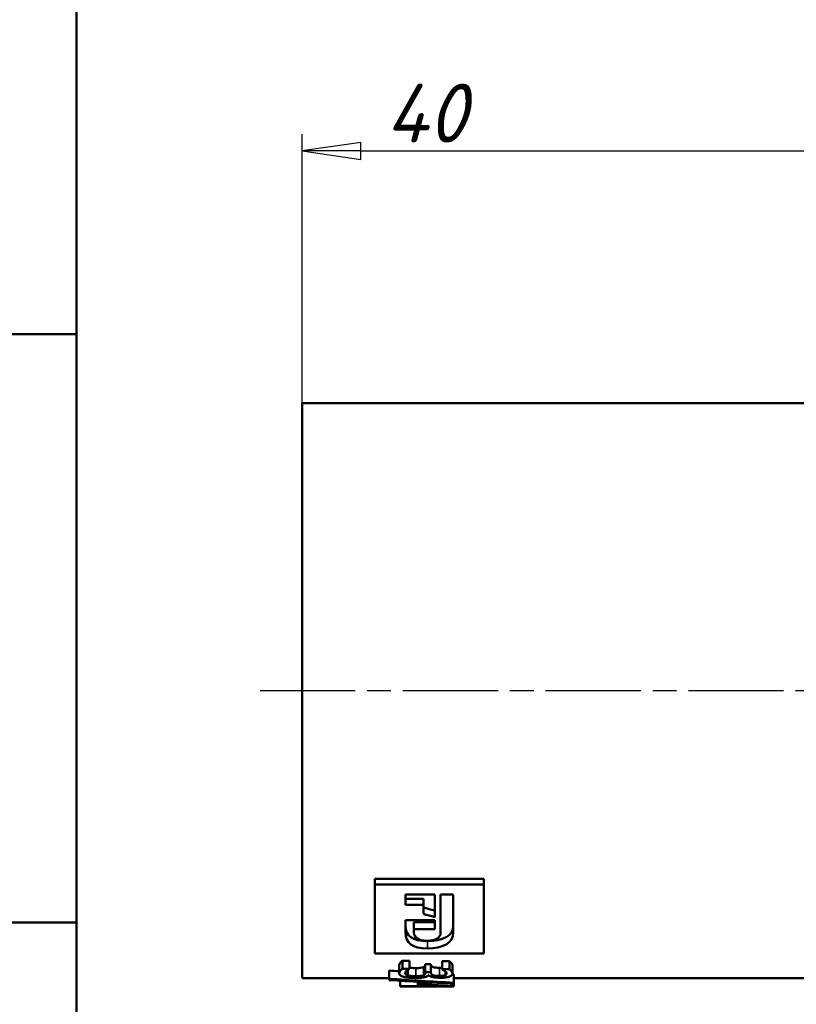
# Model space of a CAD drawing. Header units: millimetres. Extents: x -134 to 755, y -69 to 356.
# Tile 4 of 20: x 17 to 63, y 110 to 169. Entities that reach past the tile are written whole.
import ezdxf
from ezdxf.enums import TextEntityAlignment as Align

# ---------------------------------------------------------------- set-up
doc = ezdxf.new("R2010")
doc.units = ezdxf.units.MM
doc.linetypes.add('CHAIN', pattern=[0.7087, 0.4724, -0.0591, 0.1181, -0.0591])
for name, color, linetype, lineweight in [('Видимые тонкие (ГОСТ)', 7, 'Continuous', 35), ('Видимый контур (ГОСТ)', 7, 'Continuous', 50), ('Кромка (ГОСТ)', 7, 'Continuous', 50), ('Обозначение (ГОСТ)', 7, 'Continuous', 25), ('Осевая линия (ГОСТ)', 7, 'Continuous', 25), ('Размер (ГОСТ)', 7, 'Continuous', 25), ('Эскизная геометрия (ГОСТ)', 7, 'Continuous', 50)]:
    doc.layers.add(name, color=color, linetype=linetype, lineweight=lineweight)
doc.styles.get("Standard").update_dxf_attribs({"font": 'GOST Common Italic.ttf'})
doc.styles.add('Обычный текст (ГОСТ)', font='GOST Common Italic.ttf')
doc.dimstyles.new('Обычный (ГОСТ)', dxfattribs={"dimtxt": 3.5, "dimasz": 3.5, "dimexe": 1, "dimexo": 0, "dimgap": 0.5, "dimtad": 1, "dimrnd": 1e-08, "dimtxsty": 'Обычный текст (ГОСТ)', "dimblk": 'Filled-1', "dimcen": 0.09, "dimdle": 15, "dimclrd": 256, "dimclre": 256, "dimclrt": 256, "dimazin": 2, "dimtfac": 0.714286, "dimtdec": 3, "dimtmove": 0, "dimatfit": 3, "dimfxl": 1, "dimtolj": 1, "dimlwd": 25, "dimlwe": 25, "dimarcsym": 0})

# ---------------------------------------------------------------- blocks, each defined once
blk = doc.blocks.new('ГОСТ - Доп. графы 1')
at = {"layer": 'Эскизная геометрия (ГОСТ)'}
for p, q in [((-12, 145), (0, 145)), ((-7, 110), (0, 110))]:
    blk.add_line(p, q, dxfattribs=at)
at = {"layer": 'Обозначение (ГОСТ)', "lineweight": 30, "width": 0.8, "flags": 17}
for tag, p in [('Подп._и_дата_2', (-3.532, 127.511)), ('Инв._номер_дубликата', (-3.406, 97.466)), ('Взамен_инв._номера', (-3.46, 72.529)), ('Подп._и_дата_1', (-3.422, 42.352)), ('ИНВЕНТАРНЫЙ_НОМЕР', (-3.329, 12.683))]:
    blk.add_attdef(tag, text='', height=3.17, rotation=90, dxfattribs=at).set_placement(p, align=Align.MIDDLE_CENTER)
blk = doc.blocks.new('Рамки ГОСТ_ граница 297x210')
at = {"layer": 'Кромка (ГОСТ)'}
blk.add_line((20, 292), (20, 5), dxfattribs=at)
blk = doc.blocks.new('Filled-1')
at = {"color": 0}
for p, q in [((0, 0), (-1, 0.143)), ((-1, 0.143), (-1, -0.143)), ((-1, 0), (0, 0)), ((-1, -0.143), (0, 0))]:
    blk.add_line(p, q, dxfattribs=at)
at = {"color": 0, "flags": 128}
blk.add_lwpolyline([(-1, -0.143), (0, 0), (-1, 0.143), (-1, -0.143)], dxfattribs=at)
at = {"color": 0}
blk.add_solid([(-1, -0.143), (0, 0), (-1, 0.143), (-1, -0.143)], dxfattribs=at)
blk = doc.blocks.new('*D10')
at = {"layer": 'Defpoints', "color": 0, "linetype": 'Continuous', "transparency": 16777216}
for p in [(73.414, 160.896), (33.414, 145.896), (73.414, 145.896)]:
    blk.add_point(p, dxfattribs=at)
at = {"layer": 'Размер (ГОСТ)', "linetype": 'Continuous', "lineweight": 25, "transparency": 16777216}
for p, q in [((33.414, 145.896), (33.414, 161.896)), ((73.414, 145.896), (73.414, 161.896)), ((36.914, 160.896), (69.914, 160.896))]:
    blk.add_line(p, q, dxfattribs=at)
at = {"layer": 'Размер (ГОСТ)', "linetype": 'Continuous', "lineweight": 25, "transparency": 16777216, "xscale": 3.5, "yscale": 3.5, "zscale": 3.5, "rotation": 180}
blk.add_blockref('Filled-1', (33.414, 160.896), dxfattribs=at)
at = {"layer": 'Размер (ГОСТ)', "linetype": 'Continuous', "lineweight": 25, "transparency": 16777216, "xscale": 3.5, "yscale": 3.5, "zscale": 3.5}
blk.add_blockref('Filled-1', (73.414, 160.896), dxfattribs=at)
at = {"layer": 'Размер (ГОСТ)', "linetype": 'Continuous', "lineweight": 25, "transparency": 16777216, "insert": (38.38, 164.896), "char_height": 3.5, "attachment_point": 1, "style": 'Обычный текст (ГОСТ)'}
blk.add_mtext('\\A1;40', dxfattribs=at)

msp = doc.modelspace()

# ---------------------------------------------------------------- linework, layer by layer
at = {"layer": 'Видимые тонкие (ГОСТ)'}
for p, q in [((40.8752, 113.8915), (40.8752, 113.4557)), ((40.1943, 112.2863), (40.1943, 111.8036)), ((40.6364, 112.3349), (40.6364, 111.8536)), ((41.5948, 112.3018), (41.5948, 111.8196)), ((41.9257, 112.1076), (41.9257, 111.8639))]:
    msp.add_line(p, q, dxfattribs=at)
at = {"layer": 'Видимый контур (ГОСТ)'}
for p, q in [((33.4144, 111.6957), (33.4144, 145.8957)), ((33.4144, 145.8957), (73.4144, 145.8957)), ((37.7403, 117.5941), (44.2403, 117.5941)), ((37.7403, 117.5941), (37.7403, 117.2665)), ((37.7403, 117.2665), (44.2403, 117.2665)), ((37.7403, 117.2665), (37.7403, 113.1555)), ((44.2403, 117.5941), (44.2403, 117.2665)), ((44.2403, 113.1555), (44.2403, 117.2665)), ((39.5787, 116.6683), (41.3115, 116.6683)), ((39.5787, 116.6683), (39.5787, 116.0476)), ((41.3115, 115.3213), (41.3115, 116.6683)), ((41.6641, 116.6683), (41.6641, 114.4015)), ((41.6641, 116.6683), (42.418, 116.6683)), ((42.418, 114.4091), (42.418, 116.6683)), ((39.5787, 116.4098), (40.6369, 116.4098)), ((40.6369, 116.0476), (39.5787, 116.0476)), ((40.6369, 116.4098), (40.6369, 116.0476)), ((40.6369, 116.0476), (40.6369, 115.5126)), ((39.5787, 115.1472), (41.3115, 115.1472)), ((39.5787, 115.1472), (39.5787, 114.4198)), ((40.0767, 115.0131), (40.0767, 114.6101)), ((40.0767, 115.0131), (41.3115, 115.0131)), ((41.3115, 114.6101), (41.3115, 115.1472)), ((40.0767, 114.4015), (40.0767, 114.6101)), ((41.3115, 114.6101), (40.0767, 114.6101)), ((44.2403, 113.1555), (37.7403, 113.1555)), ((39.1964, 112.4543), (39.1964, 111.9765)), ((39.3841, 112.7187), (39.8164, 112.7187)), ((39.3841, 112.7187), (39.3841, 112.2486)), ((39.8164, 112.7187), (39.8164, 112.2486)), ((40.7451, 112.5173), (41.0835, 112.5173)), ((40.7451, 112.5173), (40.7451, 112.0414)), ((41.0835, 112.5173), (41.0835, 112.0414)), ((41.7528, 112.6903), (42.1851, 112.6903)), ((41.7528, 112.6903), (41.7528, 112.2194)), ((42.1851, 112.6903), (42.1851, 112.2194)), ((38.5986, 112.1396), (38.5986, 111.6525)), ((39.3841, 112.2486), (39.8164, 112.2486)), ((39.72, 112.1835), (39.72, 111.8494)), ((39.8164, 112.2382), (39.8164, 112.2486)), ((40.7451, 112.0414), (41.0835, 112.0414)), ((40.7451, 112.0414), (40.7451, 111.9877)), ((41.0835, 111.9991), (41.0835, 112.0414)), ((41.7528, 112.2194), (42.1851, 112.2194)), ((41.7528, 112.2194), (41.7528, 112.2108)), ((42.3728, 112.4405), (42.3728, 111.9623)), ((42.4444, 111.911), (42.4444, 111.4173)), ((33.4144, 111.6957), (38.5986, 111.6957)), ((38.5986, 111.6525), (38.5986, 111.5755)), ((39.2606, 111.5331), (39.2606, 111.2162)), ((40.3079, 111.471), (40.3079, 111.3373)), ((40.3079, 111.3373), (40.7377, 111.3373)), ((40.3079, 111.3373), (40.3079, 111.2162)), ((40.6364, 111.2986), (40.6364, 111.2162)), ((40.7377, 111.4474), (40.7377, 111.3373)), ((40.955, 111.8605), (40.9254, 111.8605)), ((42.3086, 111.3699), (42.3086, 111.2153)), ((42.4444, 111.6957), (73.4144, 111.6957)), ((42.4444, 111.3639), (42.4444, 111.4173)), ((42.4444, 111.3639), (42.4444, 111.1979)), ((39.2606, 111.2162), (40.3079, 111.2162)), ((39.2606, 111.2162), (39.2606, 111.2013)), ((40.3079, 111.2013), (39.2606, 111.2013)), ((40.3079, 111.2013), (40.3079, 111.1959)), ((40.6364, 111.1959), (40.3079, 111.1959)), ((41.8269, 111.2162), (40.6364, 111.2162)), ((40.6364, 111.1959), (40.6364, 111.2013)), ((42.3086, 111.2013), (40.6364, 111.2013)), ((41.2588, 111.2013), (41.2588, 111.1996)), ((42.3086, 111.2013), (42.3086, 111.2153))]:
    msp.add_line(p, q, dxfattribs=at)
for points in [[(40.6369, 115.89), (40.8618, 115.8274), (41.0866, 115.7654), (41.3115, 115.704)], [(41.3115, 115.3213), (41.0866, 115.3844), (40.8618, 115.4482), (40.6369, 115.5126)], [(39.5787, 114.8282), (39.5787, 114.1892), (39.9796, 113.8915), (40.8752, 113.8915)], [(40.8752, 113.8915), (41.7795, 113.8915), (42.418, 114.1849), (42.418, 114.8178)], [(40.8752, 113.4557), (39.9796, 113.4557), (39.5787, 113.7621), (39.5787, 114.4198)], [(40.0767, 114.4015), (40.0767, 114.0995), (40.3615, 113.9168), (40.8703, 113.9168)], [(40.8703, 113.9168), (41.3674, 113.9168), (41.6641, 114.0995), (41.6641, 114.4015)], [(42.418, 114.4091), (42.418, 113.7576), (41.7795, 113.4557), (40.8752, 113.4557)], [(38.5986, 112.1396), (38.7979, 112.1256), (38.9971, 112.112), (39.1964, 112.0987)], [(41.5948, 112.3018), (41.654, 112.3018), (41.7067, 112.3041), (41.7528, 112.3087)], [(42.3659, 111.9149), (42.3921, 111.9136), (42.4183, 111.9123), (42.4444, 111.911)], [(38.5986, 111.6525), (39.8806, 111.5603), (41.1625, 111.4818), (42.4444, 111.4173)], [(42.4444, 111.3639), (41.1625, 111.4203), (39.8806, 111.4909), (38.5986, 111.5755)], [(40.6364, 111.2986), (41.0332, 111.2606), (41.4301, 111.2331), (41.8269, 111.2162)], [(40.7377, 111.3373), (41.2613, 111.2781), (41.785, 111.2374), (42.3086, 111.2153)], [(41.2588, 111.1996), (41.654, 111.1989), (42.0492, 111.1984), (42.4444, 111.1979)]]:
    msp.add_open_spline(points, degree=3, dxfattribs=at)
for points, knots in [([(39.1964, 112.4543), (39.1964, 112.4994), (39.2149, 112.546), (39.252, 112.5939), (39.289, 112.6418), (39.3331, 112.6839), (39.3841, 112.7187)], [0, 0, 0, 0, 1, 1, 1, 2, 2, 2, 2]), ([(40.6364, 112.3349), (40.6776, 112.3505), (40.706, 112.3691), (40.7216, 112.3912), (40.7373, 112.4133), (40.7451, 112.4379), (40.7451, 112.4652)], [0, 0, 0, 0, 1, 1, 1, 2, 2, 2, 2]), ([(41.0835, 112.4763), (41.0835, 112.4217), (41.1271, 112.3799), (41.2144, 112.3483), (41.3017, 112.3168), (41.4284, 112.3018), (41.5948, 112.3018)], [0, 0, 0, 0, 1, 1, 1, 2, 2, 2, 2]), ([(42.1851, 112.6903), (42.2329, 112.6604), (42.2761, 112.6204), (42.3148, 112.5723), (42.3535, 112.5241), (42.3728, 112.4804), (42.3728, 112.4405)], [0, 0, 0, 0, 1, 1, 1, 2, 2, 2, 2]), ([(39.1964, 111.9765), (39.1964, 112.0229), (39.2149, 112.0708), (39.252, 112.1201), (39.289, 112.1695), (39.3331, 112.2128), (39.3841, 112.2486)], [0, 0, 0, 0, 1, 1, 1, 2, 2, 2, 2]), ([(39.478, 111.7651), (39.3857, 111.7882), (39.3158, 111.8168), (39.268, 111.8518), (39.2203, 111.8869), (39.1964, 111.928), (39.1964, 111.9765)], [0, 0, 0, 0, 1, 1, 1, 2, 2, 2, 2]), ([(39.8164, 112.2382), (39.7538, 112.2084), (39.6937, 112.1687), (39.636, 112.121), (39.5784, 112.0732), (39.5496, 112.0276), (39.5496, 111.984)], [0, 0, 0, 0, 1, 1, 1, 2, 2, 2, 2]), ([(39.5496, 111.984), (39.5496, 111.9584), (39.5628, 111.9334), (39.5891, 111.9091), (39.6155, 111.8847), (39.6591, 111.865), (39.72, 111.8494)], [0, 0, 0, 0, 1, 1, 1, 2, 2, 2, 2]), ([(39.8164, 112.3115), (39.8495, 112.306), (39.8841, 112.3014), (39.9201, 112.2976), (39.9925, 112.29), (40.0839, 112.2863), (40.1943, 112.2863)], [0.5030856, 0.5030856, 0.5030856, 0.5030856, 1, 1, 1, 2, 2, 2, 2]), ([(40.1943, 112.2863), (40.3046, 112.2863), (40.3956, 112.2905), (40.4672, 112.2989), (40.5388, 112.3074), (40.5952, 112.3193), (40.6364, 112.3349)], [0, 0, 0, 0, 1, 1, 1, 2, 2, 2, 2]), ([(40.6364, 111.8536), (40.6776, 111.8696), (40.706, 111.8888), (40.7216, 111.9116), (40.7373, 111.9343), (40.7451, 111.9596), (40.7451, 111.9877)], [0, 0, 0, 0, 1, 1, 1, 2, 2, 2, 2]), ([(41.0835, 111.9991), (41.0835, 111.9429), (41.1271, 111.8999), (41.2144, 111.8674), (41.3017, 111.8349), (41.4284, 111.8196), (41.5948, 111.8196)], [0, 0, 0, 0, 1, 1, 1, 2, 2, 2, 2]), ([(41.9233, 112.1096), (41.8953, 112.1312), (41.8665, 112.1503), (41.8368, 112.1666), (41.8072, 112.183), (41.7792, 112.1978), (41.7528, 112.2108)], [0, 0, 0, 0, 1, 1, 1, 2, 2, 2, 2]), ([(42.0196, 111.972), (42.0196, 111.9944), (42.0105, 112.0171), (41.9924, 112.0402), (41.9743, 112.0633), (41.9513, 112.0864), (41.9233, 112.1096)], [0, 0, 0, 0, 1, 1, 1, 2, 2, 2, 2]), ([(41.9257, 111.8639), (41.9603, 111.8783), (41.9846, 111.8944), (41.9986, 111.9126), (42.0126, 111.9308), (42.0196, 111.9506), (42.0196, 111.972)], [0, 0, 0, 0, 1, 1, 1, 2, 2, 2, 2]), ([(42.1851, 112.2194), (42.2329, 112.1886), (42.2761, 112.1475), (42.3148, 112.0979), (42.3535, 112.0484), (42.3728, 112.0034), (42.3728, 111.9623)], [0, 0, 0, 0, 1, 1, 1, 2, 2, 2, 2]), ([(42.3728, 111.9623), (42.3728, 111.9207), (42.3588, 111.8861), (42.3308, 111.8573), (42.3028, 111.8286), (42.2592, 111.8034), (42.1999, 111.7813)], [0, 0, 0, 0, 1, 1, 1, 2, 2, 2, 2]), ([(40.1646, 111.6973), (40.028, 111.6973), (39.9016, 111.703), (39.7855, 111.7146), (39.6694, 111.7263), (39.5669, 111.7429), (39.478, 111.7651)], [0, 0, 0, 0, 1, 1, 1, 2, 2, 2, 2]), ([(39.72, 111.8494), (39.7809, 111.8343), (39.8476, 111.823), (39.9201, 111.8152), (39.9925, 111.8074), (40.0839, 111.8036), (40.1943, 111.8036)], [0, 0, 0, 0, 1, 1, 1, 2, 2, 2, 2]), ([(40.7278, 111.7505), (40.6702, 111.7344), (40.5952, 111.7217), (40.503, 111.7119), (40.4108, 111.7021), (40.298, 111.6973), (40.1646, 111.6973)], [0, 0, 0, 0, 1, 1, 1, 2, 2, 2, 2]), ([(40.1943, 111.8036), (40.3046, 111.8036), (40.3956, 111.8079), (40.4672, 111.8166), (40.5388, 111.8253), (40.5952, 111.8375), (40.6364, 111.8536)], [0, 0, 0, 0, 1, 1, 1, 2, 2, 2, 2]), ([(40.9254, 111.8605), (40.9122, 111.8425), (40.8908, 111.8236), (40.8612, 111.8039), (40.8315, 111.7842), (40.7871, 111.7665), (40.7278, 111.7505)], [0, 0, 0, 0, 1, 1, 1, 2, 2, 2, 2]), ([(41.6368, 111.7119), (41.4688, 111.7119), (41.3214, 111.7253), (41.1946, 111.7536), (41.0678, 111.782), (40.988, 111.8171), (40.955, 111.8605)], [0, 0, 0, 0, 1, 1, 1, 2, 2, 2, 2]), ([(41.5948, 111.8196), (41.6722, 111.8196), (41.7384, 111.8236), (41.7936, 111.8317), (41.8488, 111.8398), (41.8928, 111.8505), (41.9257, 111.8639)], [0, 0, 0, 0, 1, 1, 1, 2, 2, 2, 2]), ([(42.1999, 111.7813), (42.1357, 111.7578), (42.0571, 111.7407), (41.964, 111.7291), (41.871, 111.7175), (41.7619, 111.7119), (41.6368, 111.7119)], [0, 0, 0, 0, 1, 1, 1, 2, 2, 2, 2])]:
    msp.add_open_spline(points, degree=3, knots=knots, dxfattribs=at)
at = {"layer": 'Осевая линия (ГОСТ)', "linetype": 'CHAIN', "ltscale": 11.993792}
msp.add_line((30.9144, 128.7957), (75.9144, 128.7957), dxfattribs=at)

# ---------------------------------------------------------------- block references
for name, p in [('Рамки ГОСТ_ граница 297x210', (0, 0)), ('ГОСТ - Доп. графы 1', (20, 5))]:
    msp.add_blockref(name, p)

# ---------------------------------------------------------------- dimensions: what is measured, and where the dimension line sits
at = {"layer": 'Размер (ГОСТ)', "linetype": 'Continuous', "lineweight": 25}
dim = msp.add_linear_dim(base=(73.4144, 160.8957), p1=(33.4144, 145.8957), p2=(73.4144, 145.8957), angle=180, dimstyle='Обычный (ГОСТ)', override={"dimgap": 0.5, "dimdec": 2, "dimtol": 0, "dimlim": 0, "dimtp": 0, "dimtm": 0, "dimtdec": 3, "dimtofl": 0, "dimatfit": 1}, dxfattribs=at)
dim.commit()
dim.dimension.update_dxf_attribs({"geometry": '*D10', "text_midpoint": (40.9144, 160.8957), "dimtype": 160})

doc.saveas('drawing.dxf')
